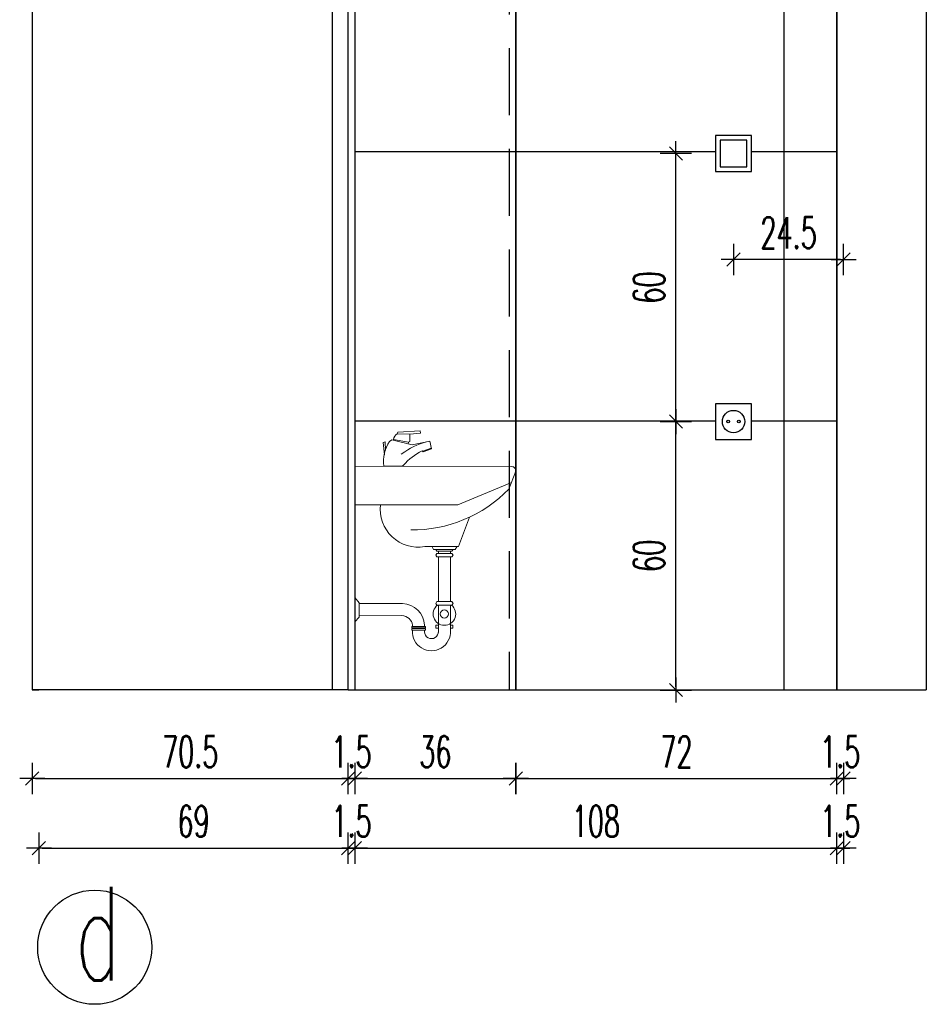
# Model space of a CAD drawing. Header units: centimetres. Extents: x -15121 to 30567, y -60641 to 0.
# Tile 207 of 256: x 9093 to 9296, y -24998 to -24778. Entities that reach past the tile are written whole.
import ezdxf

# ---------------------------------------------------------------- set-up
doc = ezdxf.new("R2010")
doc.units = ezdxf.units.CM
doc.header["$LTSCALE"] = 60
doc.linetypes.add('( Dashed )', pattern=[0.75, 0.5, -0.25])
doc.layers.add('001_Dark_1 10', color=7, linetype='Continuous', lineweight=0)
for name, color, linetype in [('AIKA floorboxy3', 8, 'Continuous'), ('AIKA GNIAZDA NA WIDOKACH', 8, 'Continuous'), ('AIKA oznaczenia widoków', 30, 'Continuous'), ('AIKA powierzchnie', 6, 'Continuous'), ('AIKA TYNK', 5, 'Continuous'), ('AIKA widoki wymiarowanie', 7, 'Continuous'), ('AIKA widokowe', 7, 'Continuous'), ('AIKA ŚCIANA', 8, 'Continuous')]:
    doc.layers.add(name, color=color, linetype=linetype)
doc.styles.add('RomanS', font='romans.shx')
doc.styles.add('wymiar', font='txt.shx', dxfattribs={"width": 0.6})
doc.dimstyles.new('Dwudziestka', dxfattribs={"dimtxt": 7, "dimasz": 0.7, "dimexe": 5, "dimexo": 0, "dimgap": 2.5, "dimtad": 1, "dimtoh": 1, "dimdec": 3, "dimrnd": 0.5, "dimdsep": 46, "dimtxsty": 'wymiar', "dimblk": 'znacznik', "dimcen": 0, "dimdle": 5, "dimse1": 1, "dimse2": 1, "dimclrd": 256, "dimclre": 256, "dimclrt": 256, "dimadec": 0, "dimazin": 0, "dimtfac": 0.4, "dimtdec": 3, "dimtix": 1, "dimtofl": 0, "dimtmove": 2, "dimatfit": 3, "dimldrblk": 'znacznik', "dimfxl": 1, "dimtolj": 1, "dimarcsym": 0})

# ---------------------------------------------------------------- blocks, each defined once
blk = doc.blocks.new('SL gniazdko 1')
at = {"layer": 'AIKA floorboxy3', "color": 8}
blk.add_lwpolyline([(-4, -4), (4, -4), (4, 4), (-4, 4)], close=True, dxfattribs=at)
for centre, radius in [((0, 0), 2.5), ((-1.21, 0), 0.3), ((1.21, 0), 0.3)]:
    blk.add_circle(centre, radius, dxfattribs=at)
blk = doc.blocks.new('znacznik')
at = {"color": 0}
for points in [[(0, -5), (0, 5)], [(-4, 0), (4, 0)]]:
    blk.add_lwpolyline(points, dxfattribs=at)
at = {"color": 1}
blk.add_lwpolyline([(-2.12, -2.12), (2.12, 2.12)], dxfattribs=at)
blk = doc.blocks.new('*D6888')
at = {"layer": 'AIKA widoki wymiarowanie', "lineweight": -2, "transparency": 16777216}
blk.add_line((9096.83, -24947.61), (9166.11, -24947.61), dxfattribs=at)
at = {"layer": 'Defpoints', "color": 0, "transparency": 16777216}
for p in [(9096.13, -24927.8), (9166.81, -24927.8), (9166.81, -24947.61)]:
    blk.add_point(p, dxfattribs=at)
at = {"layer": 'AIKA widoki wymiarowanie', "lineweight": -2, "transparency": 16777216, "xscale": 0.7, "yscale": 0.7, "zscale": 0.7, "rotation": 180}
blk.add_blockref('znacznik', (9096.13, -24947.61), dxfattribs=at)
at = {"layer": 'AIKA widoki wymiarowanie', "lineweight": -2, "transparency": 16777216, "xscale": 0.7, "yscale": 0.7, "zscale": 0.7}
blk.add_blockref('znacznik', (9166.81, -24947.61), dxfattribs=at)
at = {"layer": 'AIKA widoki wymiarowanie', "transparency": 16777216, "insert": (9131.47, -24941.61), "char_height": 7, "attachment_point": 5, "style": 'wymiar'}
blk.add_mtext('\\A1;70.5', dxfattribs=at)
blk = doc.blocks.new('*D6889')
at = {"layer": 'AIKA widoki wymiarowanie', "lineweight": -2, "transparency": 16777216}
for p, q in [((9166.11, -24947.61), (9165.41, -24947.61)), ((9169.01, -24947.61), (9169.71, -24947.61))]:
    blk.add_line(p, q, dxfattribs=at)
at = {"layer": 'Defpoints', "color": 0, "transparency": 16777216}
for p in [(9166.81, -24927.8), (9168.31, -24927.8), (9168.31, -24947.61)]:
    blk.add_point(p, dxfattribs=at)
at = {"layer": 'AIKA widoki wymiarowanie', "lineweight": -2, "transparency": 16777216, "xscale": 0.7, "yscale": 0.7, "zscale": 0.7}
blk.add_blockref('znacznik', (9166.81, -24947.61), dxfattribs=at)
at = {"layer": 'AIKA widoki wymiarowanie', "lineweight": -2, "transparency": 16777216, "xscale": 0.7, "yscale": 0.7, "zscale": 0.7, "rotation": 180}
blk.add_blockref('znacznik', (9168.31, -24947.61), dxfattribs=at)
at = {"layer": 'AIKA widoki wymiarowanie', "transparency": 16777216, "insert": (9167.56, -24941.61), "char_height": 7, "attachment_point": 5, "style": 'wymiar'}
blk.add_mtext('\\A1;1.5', dxfattribs=at)
blk = doc.blocks.new('*D6890')
at = {"layer": 'AIKA widoki wymiarowanie', "lineweight": -2, "transparency": 16777216}
blk.add_line((9169.01, -24947.61), (9203.61, -24947.61), dxfattribs=at)
at = {"layer": 'Defpoints', "color": 0, "transparency": 16777216}
for p in [(9168.31, -24927.8), (9204.31, -24927.8), (9204.31, -24947.61)]:
    blk.add_point(p, dxfattribs=at)
at = {"layer": 'AIKA widoki wymiarowanie', "lineweight": -2, "transparency": 16777216, "xscale": 0.7, "yscale": 0.7, "zscale": 0.7, "rotation": 180}
blk.add_blockref('znacznik', (9168.31, -24947.61), dxfattribs=at)
at = {"layer": 'AIKA widoki wymiarowanie', "lineweight": -2, "transparency": 16777216, "xscale": 0.7, "yscale": 0.7, "zscale": 0.7}
blk.add_blockref('znacznik', (9204.31, -24947.61), dxfattribs=at)
at = {"layer": 'AIKA widoki wymiarowanie', "transparency": 16777216, "insert": (9186.31, -24941.61), "char_height": 7, "attachment_point": 5, "style": 'wymiar'}
blk.add_mtext('\\A1;36', dxfattribs=at)
blk = doc.blocks.new('*D6891')
at = {"layer": 'AIKA widoki wymiarowanie', "lineweight": -2, "transparency": 16777216}
blk.add_line((9205.01, -24947.61), (9275.43, -24947.61), dxfattribs=at)
at = {"layer": 'Defpoints', "color": 0, "transparency": 16777216}
for p in [(9276.13, -24711.28), (9204.31, -24927.8), (9276.13, -24947.61)]:
    blk.add_point(p, dxfattribs=at)
at = {"layer": 'AIKA widoki wymiarowanie', "lineweight": -2, "transparency": 16777216, "xscale": 0.7, "yscale": 0.7, "zscale": 0.7, "rotation": 180}
blk.add_blockref('znacznik', (9204.31, -24947.61), dxfattribs=at)
at = {"layer": 'AIKA widoki wymiarowanie', "lineweight": -2, "transparency": 16777216, "xscale": 0.7, "yscale": 0.7, "zscale": 0.7}
blk.add_blockref('znacznik', (9276.13, -24947.61), dxfattribs=at)
at = {"layer": 'AIKA widoki wymiarowanie', "transparency": 16777216, "insert": (9240.22, -24941.61), "char_height": 7, "attachment_point": 5, "style": 'wymiar'}
blk.add_mtext('\\A1;72', dxfattribs=at)
blk = doc.blocks.new('*D6892')
at = {"layer": 'AIKA widoki wymiarowanie', "lineweight": -2, "transparency": 16777216}
for p, q in [((9275.43, -24947.61), (9274.73, -24947.61)), ((9278.33, -24947.61), (9279.03, -24947.61))]:
    blk.add_line(p, q, dxfattribs=at)
at = {"layer": 'Defpoints', "color": 0, "transparency": 16777216}
for p in [(9276.13, -24711.28), (9277.63, -24721.8), (9277.63, -24947.61)]:
    blk.add_point(p, dxfattribs=at)
at = {"layer": 'AIKA widoki wymiarowanie', "lineweight": -2, "transparency": 16777216, "xscale": 0.7, "yscale": 0.7, "zscale": 0.7}
blk.add_blockref('znacznik', (9276.13, -24947.61), dxfattribs=at)
at = {"layer": 'AIKA widoki wymiarowanie', "lineweight": -2, "transparency": 16777216, "xscale": 0.7, "yscale": 0.7, "zscale": 0.7, "rotation": 180}
blk.add_blockref('znacznik', (9277.63, -24947.61), dxfattribs=at)
at = {"layer": 'AIKA widoki wymiarowanie', "transparency": 16777216, "insert": (9276.88, -24941.61), "char_height": 7, "attachment_point": 5, "style": 'wymiar'}
blk.add_mtext('\\A1;1.5', dxfattribs=at)
blk = doc.blocks.new('*D6893')
at = {"layer": 'AIKA widoki wymiarowanie', "lineweight": -2, "transparency": 16777216}
blk.add_line((9098.33, -24963.14), (9166.11, -24963.14), dxfattribs=at)
at = {"layer": 'Defpoints', "color": 0, "transparency": 16777216}
for p in [(9097.63, -24927.8), (9166.81, -24927.8), (9166.81, -24963.14)]:
    blk.add_point(p, dxfattribs=at)
at = {"layer": 'AIKA widoki wymiarowanie', "lineweight": -2, "transparency": 16777216, "xscale": 0.7, "yscale": 0.7, "zscale": 0.7, "rotation": 180}
blk.add_blockref('znacznik', (9097.63, -24963.14), dxfattribs=at)
at = {"layer": 'AIKA widoki wymiarowanie', "lineweight": -2, "transparency": 16777216, "xscale": 0.7, "yscale": 0.7, "zscale": 0.7}
blk.add_blockref('znacznik', (9166.81, -24963.14), dxfattribs=at)
at = {"layer": 'AIKA widoki wymiarowanie', "transparency": 16777216, "insert": (9132.22, -24957.14), "char_height": 7, "attachment_point": 5, "style": 'wymiar'}
blk.add_mtext('\\A1;69', dxfattribs=at)
blk = doc.blocks.new('*D6806')
at = {"layer": 'AIKA widoki wymiarowanie', "lineweight": -2, "transparency": 16777216}
for p, q in [((9166.11, -24963.14), (9165.41, -24963.14)), ((9169.01, -24963.14), (9169.71, -24963.14))]:
    blk.add_line(p, q, dxfattribs=at)
at = {"layer": 'Defpoints', "color": 0, "transparency": 16777216}
for p in [(9166.81, -24927.8), (9168.31, -24927.8), (9168.31, -24963.14)]:
    blk.add_point(p, dxfattribs=at)
at = {"layer": 'AIKA widoki wymiarowanie', "lineweight": -2, "transparency": 16777216, "xscale": 0.7, "yscale": 0.7, "zscale": 0.7}
blk.add_blockref('znacznik', (9166.81, -24963.14), dxfattribs=at)
at = {"layer": 'AIKA widoki wymiarowanie', "lineweight": -2, "transparency": 16777216, "xscale": 0.7, "yscale": 0.7, "zscale": 0.7, "rotation": 180}
blk.add_blockref('znacznik', (9168.31, -24963.14), dxfattribs=at)
at = {"layer": 'AIKA widoki wymiarowanie', "transparency": 16777216, "insert": (9167.56, -24957.14), "char_height": 7, "attachment_point": 5, "style": 'wymiar'}
blk.add_mtext('\\A1;1.5', dxfattribs=at)
blk = doc.blocks.new('*D6894')
at = {"layer": 'AIKA widoki wymiarowanie', "lineweight": -2, "transparency": 16777216}
blk.add_line((9169.01, -24963.14), (9275.43, -24963.14), dxfattribs=at)
at = {"layer": 'Defpoints', "color": 0, "transparency": 16777216}
for p in [(9168.31, -24927.8), (9276.13, -24927.8), (9276.13, -24963.14)]:
    blk.add_point(p, dxfattribs=at)
at = {"layer": 'AIKA widoki wymiarowanie', "lineweight": -2, "transparency": 16777216, "xscale": 0.7, "yscale": 0.7, "zscale": 0.7, "rotation": 180}
blk.add_blockref('znacznik', (9168.31, -24963.14), dxfattribs=at)
at = {"layer": 'AIKA widoki wymiarowanie', "lineweight": -2, "transparency": 16777216, "xscale": 0.7, "yscale": 0.7, "zscale": 0.7}
blk.add_blockref('znacznik', (9276.13, -24963.14), dxfattribs=at)
at = {"layer": 'AIKA widoki wymiarowanie', "transparency": 16777216, "insert": (9222.22, -24957.14), "char_height": 7, "attachment_point": 5, "style": 'wymiar'}
blk.add_mtext('\\A1;108', dxfattribs=at)
blk = doc.blocks.new('*D6895')
at = {"layer": 'AIKA widoki wymiarowanie', "lineweight": -2, "transparency": 16777216}
for p, q in [((9275.43, -24963.14), (9274.73, -24963.14)), ((9278.33, -24963.14), (9279.03, -24963.14))]:
    blk.add_line(p, q, dxfattribs=at)
at = {"layer": 'Defpoints', "color": 0, "transparency": 16777216}
for p in [(9277.63, -24721.8), (9276.13, -24927.8), (9277.63, -24963.14)]:
    blk.add_point(p, dxfattribs=at)
at = {"layer": 'AIKA widoki wymiarowanie', "lineweight": -2, "transparency": 16777216, "xscale": 0.7, "yscale": 0.7, "zscale": 0.7}
blk.add_blockref('znacznik', (9276.13, -24963.14), dxfattribs=at)
at = {"layer": 'AIKA widoki wymiarowanie', "lineweight": -2, "transparency": 16777216, "xscale": 0.7, "yscale": 0.7, "zscale": 0.7, "rotation": 180}
blk.add_blockref('znacznik', (9277.63, -24963.14), dxfattribs=at)
at = {"layer": 'AIKA widoki wymiarowanie', "transparency": 16777216, "insert": (9276.88, -24957.14), "char_height": 7, "attachment_point": 5, "style": 'wymiar'}
blk.add_mtext('\\A1;1.5', dxfattribs=at)
blk = doc.blocks.new('*D6917')
at = {"layer": 'AIKA widoki wymiarowanie', "lineweight": -2, "transparency": 16777216}
blk.add_line((9240.13, -24927.1), (9240.13, -24868.5), dxfattribs=at)
at = {"layer": 'Defpoints', "color": 0, "transparency": 16777216}
for p in [(9240.13, -24867.8), (9253.01, -24867.8), (9249.24, -24927.8)]:
    blk.add_point(p, dxfattribs=at)
at = {"layer": 'AIKA widoki wymiarowanie', "lineweight": -2, "transparency": 16777216, "xscale": 0.7, "yscale": 0.7, "zscale": 0.7}
for p, rotation in [((9240.13, -24867.8), 90), ((9240.13, -24927.8), 270)]:
    blk.add_blockref('znacznik', p, dxfattribs=dict(at, rotation=rotation))
at = {"layer": 'AIKA widoki wymiarowanie', "transparency": 16777216, "insert": (9234.13, -24897.8), "char_height": 7, "attachment_point": 5, "rotation": 90, "style": 'wymiar'}
blk.add_mtext('\\A1;60', dxfattribs=at)
blk = doc.blocks.new('*D6918')
at = {"layer": 'AIKA widoki wymiarowanie', "lineweight": -2, "transparency": 16777216}
blk.add_line((9240.13, -24867.1), (9240.13, -24808.57), dxfattribs=at)
at = {"layer": 'Defpoints', "color": 0, "transparency": 16777216}
for p in [(9240.13, -24807.87), (9253.01, -24807.87), (9253.01, -24867.8)]:
    blk.add_point(p, dxfattribs=at)
at = {"layer": 'AIKA widoki wymiarowanie', "lineweight": -2, "transparency": 16777216, "xscale": 0.7, "yscale": 0.7, "zscale": 0.7}
for p, rotation in [((9240.13, -24807.87), 90), ((9240.13, -24867.8), 270)]:
    blk.add_blockref('znacznik', p, dxfattribs=dict(at, rotation=rotation))
at = {"layer": 'AIKA widoki wymiarowanie', "transparency": 16777216, "insert": (9234.13, -24837.83), "char_height": 7, "attachment_point": 5, "rotation": 90, "style": 'wymiar'}
blk.add_mtext('\\A1;60', dxfattribs=at)
blk = doc.blocks.new('*D6919')
at = {"layer": 'AIKA widoki wymiarowanie', "lineweight": -2, "transparency": 16777216}
blk.add_line((9276.93, -24831.57), (9253.71, -24831.57), dxfattribs=at)
at = {"layer": 'Defpoints', "color": 0, "transparency": 16777216}
for p in [(9277.63, -24706.31), (9253.01, -24810.87), (9253.01, -24831.57)]:
    blk.add_point(p, dxfattribs=at)
at = {"layer": 'AIKA widoki wymiarowanie', "lineweight": -2, "transparency": 16777216, "xscale": 0.7, "yscale": 0.7, "zscale": 0.7, "rotation": 180}
blk.add_blockref('znacznik', (9253.01, -24831.57), dxfattribs=at)
at = {"layer": 'AIKA widoki wymiarowanie', "lineweight": -2, "transparency": 16777216, "xscale": 0.7, "yscale": 0.7, "zscale": 0.7}
blk.add_blockref('znacznik', (9277.63, -24831.57), dxfattribs=at)
at = {"layer": 'AIKA widoki wymiarowanie', "transparency": 16777216, "insert": (9265.32, -24825.57), "char_height": 7, "attachment_point": 5, "style": 'wymiar'}
blk.add_mtext('\\A1;24.5', dxfattribs=at)

msp = doc.modelspace()

# ---------------------------------------------------------------- linework, layer by layer
at = {"layer": '001_Dark_1 10'}
for p, q in [((9168.3114, -24865.7485), (9168.3114, -24919.6857)), ((9181.0868, -24872.9611), (9176.5971, -24871.852)), ((9185.1041, -24872.1482), (9181.0868, -24872.9611)), ((9185.3748, -24873.7172), (9183.5083, -24874.423)), ((9203.4207, -24877.8407), (9168.3114, -24877.7963)), ((9204.3114, -24878.8937), (9202.7234, -24882.8795)), ((9203.3103, -24881.4064), (9191.3095, -24886.3803)), ((9191.3095, -24886.3803), (9168.3114, -24886.3803)), ((9185.5603, -24895.8282), (9185.9289, -24896.3755)), ((9190.732, -24896.3755), (9185.9289, -24896.3755)), ((9186.3821, -24896.3755), (9186.6413, -24896.7603)), ((9190.2787, -24896.3755), (9190.0195, -24896.7603)), ((9191.1005, -24895.8282), (9190.732, -24896.3755)), ((9186.3821, -24897.6334), (9186.6413, -24897.2485)), ((9186.3821, -24897.6334), (9186.6413, -24898.0183)), ((9190.0195, -24896.7603), (9186.6413, -24896.7603)), ((9190.0195, -24897.2485), (9186.6413, -24897.2485)), ((9190.0195, -24898.0183), (9186.6413, -24898.0183)), ((9186.9791, -24896.7603), (9186.9791, -24897.2485)), ((9186.9791, -24898.0183), (9186.9791, -24908.0463)), ((9189.6817, -24896.7603), (9189.6817, -24897.2485)), ((9189.6817, -24898.0183), (9189.6817, -24908.0463)), ((9190.2787, -24897.6334), (9190.0195, -24897.2485)), ((9190.2787, -24897.6334), (9190.0195, -24898.0183)), ((9178.9737, -24908.477), (9169.2399, -24908.4797)), ((9186.3821, -24908.4312), (9186.6413, -24908.0463)), ((9186.3821, -24908.4312), (9186.6413, -24908.8161)), ((9190.0195, -24908.0463), (9186.6413, -24908.0463)), ((9190.0195, -24908.8161), (9186.6413, -24908.8161)), ((9186.9791, -24908.8161), (9186.9791, -24914.944)), ((9189.6817, -24908.8161), (9189.6817, -24915.0538)), ((9190.2787, -24908.4312), (9190.0195, -24908.0463)), ((9190.2787, -24908.4312), (9190.0195, -24908.8161)), ((9178.8463, -24911.1766), (9169.2399, -24911.1821)), ((9181.2055, -24913.315), (9181.2055, -24913.5693)), ((9181.2055, -24913.9331), (9181.2055, -24914.0543)), ((9183.9082, -24913.315), (9183.9082, -24913.5693)), ((9183.9082, -24913.9331), (9183.9082, -24914.0543)), ((9181.2055, -24914.4181), (9181.2055, -24914.4886)), ((9183.9082, -24914.4181), (9183.9082, -24914.8042))]:
    msp.add_line(p, q, dxfattribs=at)
for points in [[(9177.7574, -24870.5413), (9177.9087, -24870.1884), (9182.9029, -24869.8355), (9183.0038, -24870.3901), (9180.6328, -24870.6421)], [(9174.9042, -24875.1942), (9174.6297, -24872.4569), (9175.0838, -24872.3561), (9175.181, -24874.1533)], [(9176.9503, -24871.8016), (9180.2797, -24872.4065), (9180.231, -24872.847)], [(9168.3114, -24907.1395), (9169.2399, -24908.2934), (9169.2399, -24911.5245), (9168.3114, -24912.5806)], [(9186.9791, -24913.3104), (9186.4324, -24913.3104), (9186.4324, -24913.9856), (9186.9791, -24913.9856)], [(9190.2406, -24913.9856), (9190.2406, -24913.3104), (9189.6817, -24913.3104)], [(9189.6817, -24913.9856), (9190.2406, -24913.9856)]]:
    msp.add_lwpolyline(points, dxfattribs=at)
for points in [[(9176.5971, -24871.852), (9176.0422, -24872.2553, 0.18246972), (9174.7811, -24877.7502), (9178.8672, -24877.7195)], [(9180.2797, -24872.4065), (9180.6328, -24872.2553), (9180.6328, -24870.6421), (9177.7574, -24870.5413, 0.20531195), (9176.9503, -24871.8016, 0.77222274)], [(9178.6603, -24875.0884), (9179.4703, -24874.5271, -0.10357295), (9185.1041, -24872.1482), (9185.4215, -24873.8927), (9183.5965, -24874.5271), (9183.3584, -24874.3685), (9183.3584, -24874.3685)], [(9178.8672, -24877.7195, 0.23592524), (9179.1699, -24877.5683, -0.1120179), (9183.3584, -24874.3685, -2.48331684)], [(9193.9639, -24889.1542), (9191.4823, -24895.7221), (9183.9213, -24895.7221, -0.5056055), (9174.0466, -24886.3803)]]:
    msp.add_lwpolyline(points, format="xyb", dxfattribs=at)
for points in [[(9184.0695, -24913.9331), (9184.0695, -24913.5693), (9181.0362, -24913.5693), (9181.0362, -24913.9331)], [(9184.0695, -24914.4181), (9184.0695, -24914.0543), (9181.0362, -24914.0543), (9181.0362, -24914.4181)]]:
    msp.add_lwpolyline(points, close=True, dxfattribs=at)
msp.add_circle((9188.3304, -24910.7948), 0.9153, dxfattribs=at)
for centre, radius, start, end in [((9203.3561, -24878.7985), 0.96, 354.310685, 86.13989), ((9181.1629, -24862.0322), 29.9911, 269.279437, 315.963696), ((9178.7801, -24913.6099), 5.1366, 3.290893, 87.840048), ((9188.3304, -24910.7948), 2.5244, 128.38787, 51.61213), ((9178.7678, -24913.6338), 2.4585, 7.4507, 88.170231), ((9185.4432, -24914.7775), 4.2475, 176.0996, 3.72909), ((9185.4482, -24914.7822), 1.5402, 179.183423, 3.915457)]:
    msp.add_arc(centre, radius, start, end, dxfattribs=at)
at = {"layer": 'AIKA GNIAZDA NA WIDOKACH'}
for points in [[(9257.0058, -24803.8669), (9249.0058, -24803.8669), (9249.0058, -24811.8669), (9257.0058, -24811.8669)], [(9256.0058, -24804.8669), (9250.0058, -24804.8669), (9250.0058, -24810.8669), (9256.0058, -24810.8669)]]:
    msp.add_lwpolyline(points, close=True, dxfattribs=at)
at = {"layer": 'AIKA oznaczenia widoków'}
msp.add_circle((9110.1104, -24985.3023, 109.8), 12.7586, dxfattribs=at)
at = {"layer": 'AIKA powierzchnie', "color": 2}
msp.add_lwpolyline([(9276.1282, -24627.7963), (9168.3114, -24627.7963), (9168.3114, -24927.7963), (9276.1282, -24927.7963)], close=True, dxfattribs=at)
at = {"layer": 'AIKA TYNK'}
for q in [(9166.8114, -24541.7963), (9296.1282, -24927.7963)]:
    msp.add_line((9166.8114, -24927.7963), q, dxfattribs=at)
at = {"layer": 'AIKA widokowe', "color": 8}
for p, q in [((9096.1282, -24541.7963), (9096.1282, -24927.7963)), ((9163.3114, -24927.7963), (9163.3114, -24541.7963)), ((9264.3114, -24927.7963), (9264.3114, -24626.7963)), ((9168.3114, -24807.3963), (9249.0058, -24807.3963)), ((9257.0058, -24807.3963), (9276.1282, -24807.3963)), ((9168.3114, -24867.5963), (9249.0058, -24867.5963)), ((9257.0058, -24867.5963), (9276.1282, -24867.5963)), ((9096.1282, -24927.7963), (9097.6282, -24927.7963)), ((9166.8114, -24927.7963), (9096.1282, -24927.7963))]:
    msp.add_line(p, q, dxfattribs=at)
at = {"layer": 'AIKA widokowe', "color": 7}
for p, q in [((9168.3114, -24626.7963), (9168.3114, -24927.7963)), ((9204.3114, -24927.7963), (9204.3114, -24626.7963)), ((9276.1282, -24626.7963), (9276.1282, -24927.7963))]:
    msp.add_line(p, q, dxfattribs=at)
at = {"layer": 'AIKA widokowe'}
for p, q in [((9204.3114, -24627.7963), (9204.3114, -24927.7963)), ((9276.1282, -24627.7963), (9276.1282, -24927.7963)), ((9296.1282, -24727.7963), (9296.1282, -24927.7963))]:
    msp.add_line(p, q, dxfattribs=at)
at = {"layer": 'AIKA ŚCIANA', "linetype": '( Dashed )', "ltscale": 0.5}
msp.add_line((9202.8114, -24626.7963), (9202.8114, -24927.7963), dxfattribs=at)

# ---------------------------------------------------------------- block references
at = {"layer": 'AIKA GNIAZDA NA WIDOKACH', "rotation": 180}
msp.add_blockref('SL gniazdko 1', (9253.0058, -24867.7963), dxfattribs=at)

# ---------------------------------------------------------------- texts
at = {"layer": 'AIKA oznaczenia widoków', "insert": (9105.6846, -24971.7678, 366), "char_height": 21, "width": 498.713923, "attachment_point": 1, "style": 'RomanS'}
msp.add_mtext('{\\W0.6;d}', dxfattribs=at)

# ---------------------------------------------------------------- dimensions: what is measured, and where the dimension line sits
at = {"layer": 'AIKA widoki wymiarowanie', "color": 8}
for base, p1, p2, picture, middle in [((9253.0058, -24831.5735), (9277.6282, -24706.3111), (9253.0058, -24810.8669), '*D6919', (9265.317, -24825.5735)), ((9276.1282, -24947.6074), (9204.3114, -24927.7963), (9276.1282, -24711.2824), '*D6891', (9240.2198, -24941.6074)), ((9277.6282, -24947.6074), (9276.1282, -24711.2824), (9277.6282, -24721.7963), '*D6892', (9276.8782, -24941.6074)), ((9277.6282, -24963.1364), (9276.1282, -24927.7963), (9277.6282, -24721.7963), '*D6895', (9276.8782, -24957.1364)), ((9166.8114, -24947.6074), (9096.1282, -24927.7963), (9166.8114, -24927.7963), '*D6888', (9131.4698, -24941.6074)), ((9166.8114, -24963.1364), (9097.6282, -24927.7963), (9166.8114, -24927.7963), '*D6893', (9132.2198, -24957.1364)), ((9168.3114, -24947.6074), (9166.8114, -24927.7963), (9168.3114, -24927.7963), '*D6889', (9167.5614, -24941.6074)), ((9168.3114, -24963.1364), (9166.8114, -24927.7963), (9168.3114, -24927.7963), '*D6806', (9167.5614, -24957.1364)), ((9204.3114, -24947.6074), (9168.3114, -24927.7963), (9204.3114, -24927.7963), '*D6890', (9186.3114, -24941.6074)), ((9276.1282, -24963.1364), (9168.3114, -24927.7963), (9276.1282, -24927.7963), '*D6894', (9222.2198, -24957.1364))]:
    dim = msp.add_linear_dim(base=base, p1=p1, p2=p2, dimstyle='Dwudziestka', dxfattribs=at)
    dim.commit()
    dim.dimension.update_dxf_attribs({"geometry": picture, "text_midpoint": middle})
for base, p1, p2, picture, middle in [((9240.1291, -24807.8669), (9253.0058, -24867.7963), (9253.0058, -24807.8669), '*D6918', (9234.1291, -24837.8316)), ((9240.1291, -24867.7963), (9249.2402, -24927.7963), (9253.0058, -24867.7963), '*D6917', (9234.1291, -24897.7963))]:
    dim = msp.add_linear_dim(base=base, p1=p1, p2=p2, angle=90, dimstyle='Dwudziestka', dxfattribs=at)
    dim.commit()
    dim.dimension.update_dxf_attribs({"geometry": picture, "text_midpoint": middle})

doc.saveas('drawing.dxf')
